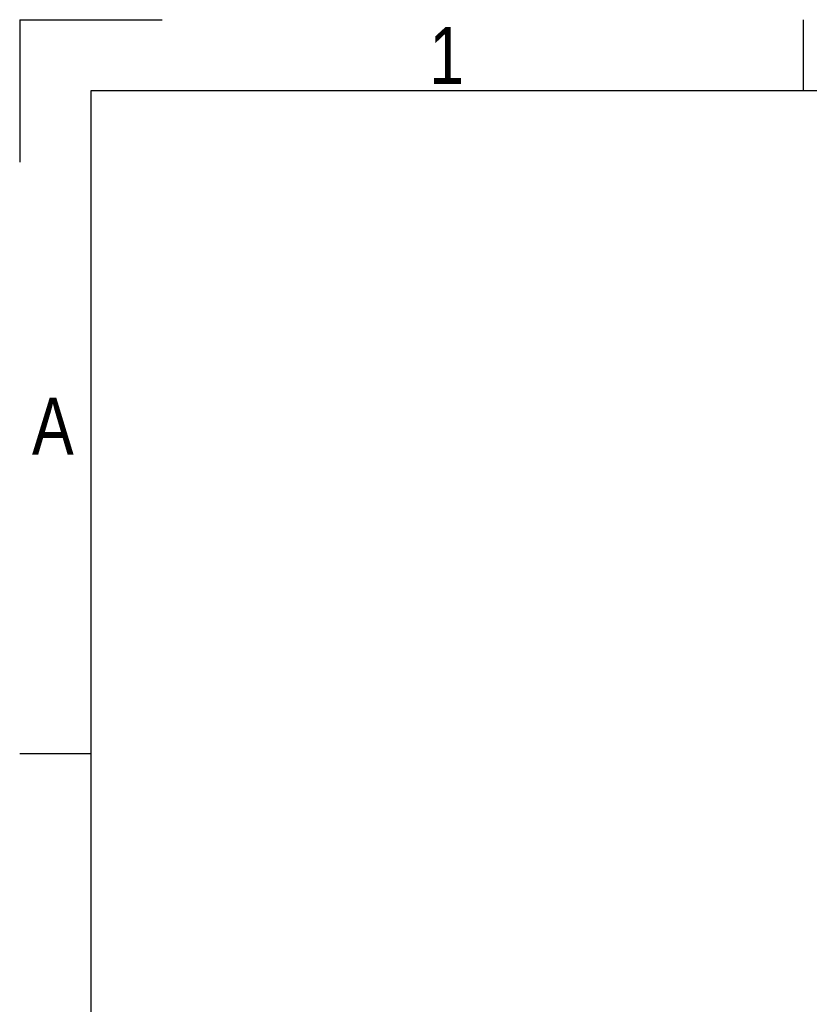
# Model space of a CAD drawing. Header units: millimetres. Extents: x 0 to 420, y 0 to 297.
# Tile 8 of 23: x 0 to 57, y 226 to 297. Entities that reach past the tile are written whole.
import ezdxf

# ---------------------------------------------------------------- set-up
doc = ezdxf.new("R2010")
doc.units = ezdxf.units.MM
doc.layers.add('CARTIGLIO', color=140, linetype='Continuous')
doc.styles.add('SLDTEXTSTYLE2', font='TXT', dxfattribs={"width": 0.821468})

msp = doc.modelspace()

# ---------------------------------------------------------------- linework, layer by layer
at = {"layer": 'CARTIGLIO', "linetype": 'Continuous'}
for p, q in [((0.0059, 296.99679), (0.0059, 286.64835)), ((0.0059, 296.99679), (10.35433, 296.99679)), ((56.92228, 291.82257), (56.92228, 296.99679)), ((414.8274, 291.82257), (5.18012, 291.82257)), ((5.18012, 291.82257), (5.18012, 5.171)), ((5.18012, 243.70236), (0.0059, 243.70236))]:
    msp.add_line(p, q, dxfattribs=at)

# ---------------------------------------------------------------- texts
at = {"layer": 'CARTIGLIO', "char_height": 4.13937, "attachment_point": 2, "style": 'SLDTEXTSTYLE2'}
for s, insert in [('1', (31.00754, 296.46286)), ('A', (2.41386, 269.55693))]:
    msp.add_mtext(s, dxfattribs=dict(at, insert=insert))

doc.saveas('drawing.dxf')
